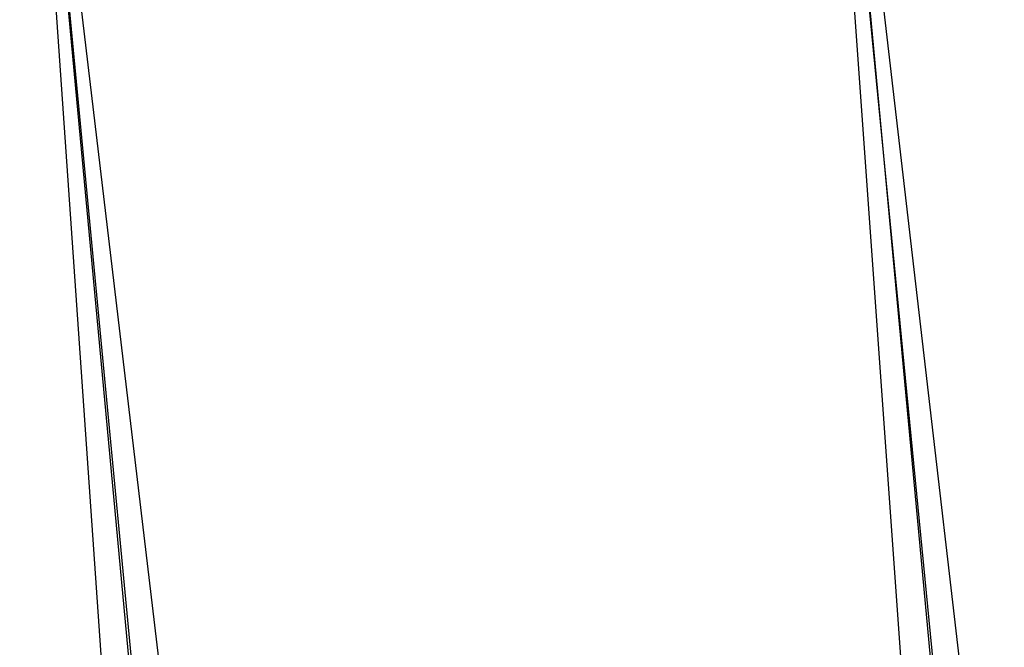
# Model space of a CAD drawing. Header units: feet. Extents: x -79 to 198, y -22 to 181.
# Tile 160 of 256: x 71.933 to 72.28, y 16.464 to 16.685. Entities that reach past the tile are written whole.
import ezdxf

# ---------------------------------------------------------------- set-up
doc = ezdxf.new("R2010")
doc.units = ezdxf.units.FT
doc.layers.add('A-LINEA', color=7, linetype='CONTINUOUS')

msp = doc.modelspace()

# ---------------------------------------------------------------- linework, layer by layer
at = {"layer": 'A-LINEA'}
for points in [[(72.2133, 16.8978), (71.9333, 16.8711), (71.9733, 16.2978), (72.2667, 16.3244), (72.2133, 16.8978)], [(71.9333, 16.8711), (71.9867, 16.2978), (72.28, 16.3244), (72.2133, 16.8978), (71.9333, 16.8711), (72.2133, 16.8844), (72.2667, 16.3378), (72, 16.3111), (71.9333, 16.8711)], [(72.2133, 16.8978), (71.9333, 16.8711), (71.9733, 16.2978), (72.2667, 16.3244), (72.2133, 16.8978)], [(71.9333, 16.8711), (71.9867, 16.2978), (72.28, 16.3244), (72.2133, 16.8978), (71.9333, 16.8711), (72.2133, 16.8844), (72.2667, 16.3378), (72, 16.3111), (71.9333, 16.8711)], [(72.2133, 16.8844), (71.9333, 16.8711), (71.9867, 16.3111), (72.2533, 16.3244), (72.2133, 16.8844)], [(72.2133, 16.8844), (71.9333, 16.8711), (71.9867, 16.3111), (72.2533, 16.3244), (72.2133, 16.8844)]]:
    msp.add_lwpolyline(points, dxfattribs=at)

doc.saveas('drawing.dxf')
